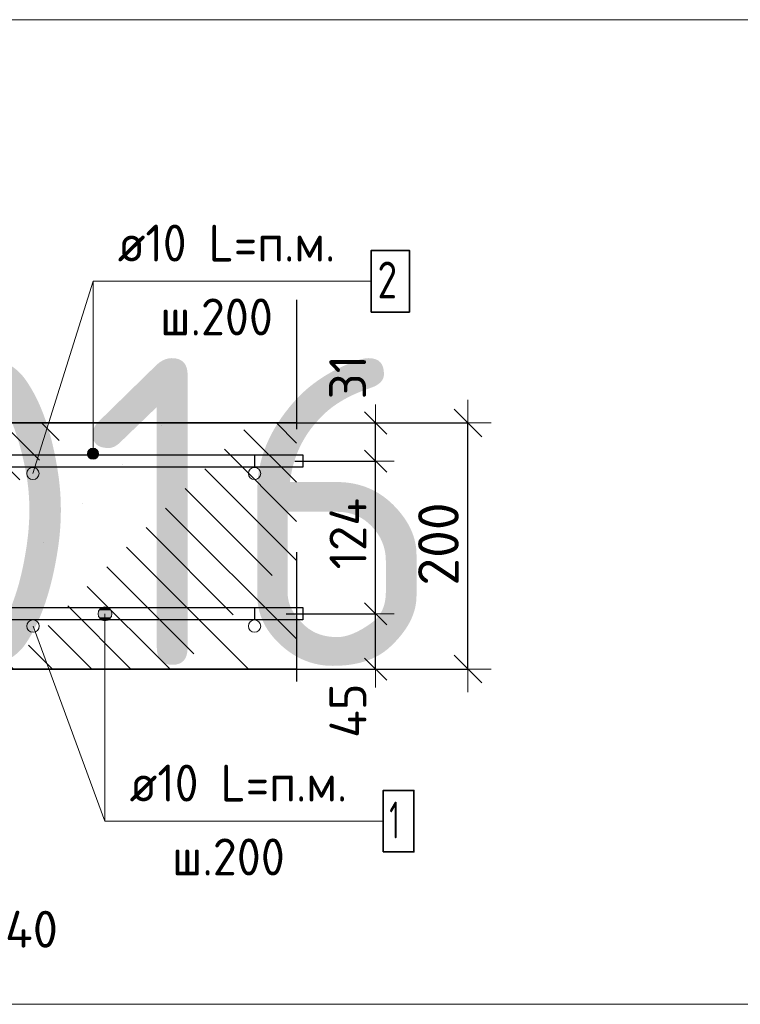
# Model space of a CAD drawing. Header units: metres. Extents: x -38 to 97, y -15 to 21.
# Tile 53 of 82: x 72.501 to 73.087, y 2.072 to 2.872. Entities that reach past the tile are written whole.
import ezdxf

# ---------------------------------------------------------------- set-up
doc = ezdxf.new("R2010")
doc.units = ezdxf.units.M
doc.header["$PDMODE"] = 65
doc.linetypes.add('______4', pattern=[0.135, 0.105, -0.03])
for name, color, linetype, lineweight in [('XR$4$Арм. стержнями верхней зоны', 180, 'Continuous', 35), ('XR$4$Арм. стержнями нижней зоны', 180, 'Continuous', 35), ('XR$4$Арм.стержн. Арматура края', 96, 'Continuous', 35), ('XR$4$Размерная линия (1)', 7, 'Continuous', 13), ('XR$4$Размерная линия_ общее', 7, 'Continuous', 13)]:
    doc.layers.add(name, color=color, linetype=linetype, lineweight=lineweight)
doc.styles.add('ISOCPEUR', font='txt')
doc.dimstyles.new('DIMSTYLE_10', dxfattribs={"dimtxt": 0.033, "dimasz": 0.0375, "dimexe": 0, "dimexo": 0, "dimgap": 0.0165, "dimtad": 2, "dimdec": 0, "dimlfac": 1000, "dimrnd": 1, "dimzin": 12, "dimdsep": 46, "dimtxsty": 'ISOCPEUR', "dimblk1": 'ALL_ML_STRICH', "dimblk2": 'ALL_ML_STRICH', "dimsah": 1, "dimcen": 0, "dimclrd": 7, "dimclre": 256, "dimclrt": 7, "dimadec": 0, "dimazin": 0, "dimtfac": 1, "dimtdec": 0, "dimtix": 1, "dimtmove": 2, "dimatfit": 3, "dimfxl": 0, "dimtzin": 0, "dimlwd": 0, "dimlwe": -3, "dimarcsym": 0})
doc.dimstyles.new('DIMSTYLE_14', dxfattribs={"dimtxt": 0.03, "dimasz": 0.03, "dimexe": 0, "dimexo": 0, "dimgap": 0.015, "dimtad": 2, "dimdec": 0, "dimlfac": 1000, "dimrnd": 1, "dimzin": 12, "dimdsep": 46, "dimtxsty": 'ISOCPEUR', "dimblk1": 'ALL_ML_STRICH', "dimblk2": 'ALL_ML_STRICH', "dimsah": 1, "dimcen": 0, "dimclrd": 7, "dimclre": 256, "dimclrt": 7, "dimadec": 0, "dimazin": 0, "dimtfac": 1, "dimtdec": 0, "dimtix": 1, "dimtmove": 2, "dimatfit": 3, "dimfxl": 0, "dimtzin": 0, "dimlwd": 0, "dimlwe": -3, "dimarcsym": 0})
doc.dimstyles.new('DIMSTYLE_16', dxfattribs={"dimtxt": 0.03, "dimasz": 0.03, "dimexe": 0, "dimexo": 0, "dimgap": 0.015, "dimtad": 2, "dimdec": 0, "dimlfac": 1000, "dimrnd": 1, "dimzin": 12, "dimdsep": 46, "dimtxsty": 'ISOCPEUR', "dimblk1": 'ALL_ML_STRICH', "dimblk2": 'ALL_ML_STRICH', "dimsah": 1, "dimcen": 0, "dimclrd": 7, "dimclre": 256, "dimclrt": 7, "dimadec": 0, "dimazin": 0, "dimtfac": 1, "dimtdec": 0, "dimtix": 1, "dimtmove": 2, "dimatfit": 3, "dimfxl": 0, "dimtvp": 1.2, "dimtzin": 0, "dimlwd": 0, "dimlwe": -3, "dimarcsym": 0})
doc.dimstyles.new('DIMSTYLE_25', dxfattribs={"dimtxt": 0.03, "dimasz": 0.03, "dimexe": 0, "dimexo": 0, "dimgap": 0.015, "dimtad": 2, "dimdec": 0, "dimlfac": 1000, "dimrnd": 5, "dimzin": 12, "dimdsep": 46, "dimtxsty": 'ISOCPEUR', "dimblk1": 'ALL_ML_STRICH', "dimblk2": 'ALL_ML_STRICH', "dimsah": 1, "dimcen": 0, "dimclrd": 7, "dimclre": 256, "dimclrt": 7, "dimadec": 0, "dimazin": 0, "dimtfac": 1, "dimtdec": 0, "dimtix": 1, "dimtmove": 2, "dimatfit": 3, "dimfxl": 0, "dimtvp": 1.2, "dimtzin": 0, "dimlwd": 0, "dimlwe": -3, "dimarcsym": 0})

# ---------------------------------------------------------------- blocks, each defined once
blk = doc.blocks.new('ALL_ML_STRICH')
at = {"color": 0, "linetype": 'ByBlock', "lineweight": -2}
for p, q in [((0, -0.5), (0, 0.5)), ((-0.3, -0.3), (0.3, 0.3)), ((-1, 0), (0.5, 0))]:
    blk.add_line(p, q, dxfattribs=at)
blk = doc.blocks.new('*D505')
at = {"layer": 'DEFPOINTS', "color": 7, "linetype": 'Continuous', "lineweight": 13, "transparency": 33554687}
for p in [(72.69392, 2.54403), (72.69392, 2.34403), (72.86547, 2.34403)]:
    blk.add_point(p, dxfattribs=at)
at = {"layer": 'XR$4$Размерная линия_ общее', "color": 253, "linetype": 'Continuous', "lineweight": -2, "true_color": 0xa0a0a0, "transparency": 33554687}
for p, q in [((72.71392, 2.54403), (72.86547, 2.54403)), ((72.71392, 2.34403), (72.86547, 2.34403))]:
    blk.add_line(p, q, dxfattribs=at)
at = {"layer": 'XR$4$Размерная линия_ общее', "color": 7, "linetype": 'Continuous', "lineweight": -2, "transparency": 33554687}
blk.add_line((72.86547, 2.34403), (72.86547, 2.54403), dxfattribs=at)
at = {"layer": 'XR$4$Размерная линия_ общее', "color": 7, "linetype": 'Continuous', "lineweight": 13, "transparency": 33554687, "xscale": 0.0375, "yscale": 0.0375, "zscale": 0.0375}
for p, rotation in [((72.86547, 2.54403), 90), ((72.86547, 2.34403), 270)]:
    blk.add_blockref('ALL_ML_STRICH', p, dxfattribs=dict(at, rotation=rotation))
at = {"layer": 'XR$4$Размерная линия_ общее', "color": 7, "linetype": 'Continuous', "lineweight": 13, "transparency": 33554687, "insert": (72.84147, 2.44568), "char_height": 0.033, "width": 0.099, "attachment_point": 5, "rotation": 90, "style": 'ISOCPEUR'}
blk.add_mtext('\\A1;{200}', dxfattribs=at)
blk = doc.blocks.new('*D624')
at = {"layer": 'DEFPOINTS', "color": 7, "linetype": 'Continuous', "lineweight": 13, "transparency": 33554687}
for p in [(72.69781, 2.38903), (72.71066, 2.34403), (72.79047, 2.34403)]:
    blk.add_point(p, dxfattribs=at)
at = {"layer": 'XR$4$Размерная линия (1)', "color": 9, "linetype": 'Continuous', "lineweight": -2, "true_color": 0xc7c7c7, "transparency": 33554687}
for p, q in [((72.71781, 2.38903), (72.79047, 2.38903)), ((72.73066, 2.34403), (72.79047, 2.34403))]:
    blk.add_line(p, q, dxfattribs=at)
at = {"layer": 'XR$4$Размерная линия (1)', "color": 7, "linetype": 'Continuous', "lineweight": -2, "transparency": 33554687}
blk.add_line((72.79047, 2.34403), (72.79047, 2.38903), dxfattribs=at)
at = {"layer": 'XR$4$Размерная линия (1)', "color": 7, "linetype": 'Continuous', "lineweight": 13, "transparency": 33554687, "xscale": 0.03, "yscale": 0.03, "zscale": 0.03}
for p, rotation in [((72.79047, 2.38903), 90), ((72.79047, 2.34403), 270)]:
    blk.add_blockref('ALL_ML_STRICH', p, dxfattribs=dict(at, rotation=rotation))
at = {"layer": 'XR$4$Размерная линия (1)', "color": 7, "linetype": 'Continuous', "lineweight": 13, "transparency": 33554687, "insert": (72.76796, 2.31028), "char_height": 0.03, "width": 0.06, "attachment_point": 5, "rotation": 90, "style": 'ISOCPEUR'}
blk.add_mtext('\\A1;{45}', dxfattribs=at)
blk = doc.blocks.new('*D625')
at = {"layer": 'DEFPOINTS', "color": 7, "linetype": 'Continuous', "lineweight": 13, "transparency": 33554687}
for p in [(72.70483, 2.51303), (72.69781, 2.38903), (72.79047, 2.38903)]:
    blk.add_point(p, dxfattribs=at)
at = {"layer": 'XR$4$Размерная линия (1)', "color": 9, "linetype": 'Continuous', "lineweight": -2, "true_color": 0xc7c7c7, "transparency": 33554687}
for p, q in [((72.72483, 2.51303), (72.79047, 2.51303)), ((72.71781, 2.38903), (72.79047, 2.38903))]:
    blk.add_line(p, q, dxfattribs=at)
at = {"layer": 'XR$4$Размерная линия (1)', "color": 7, "linetype": 'Continuous', "lineweight": -2, "transparency": 33554687}
blk.add_line((72.79047, 2.38903), (72.79047, 2.51303), dxfattribs=at)
at = {"layer": 'XR$4$Размерная линия (1)', "color": 7, "linetype": 'Continuous', "lineweight": 13, "transparency": 33554687, "xscale": 0.03, "yscale": 0.03, "zscale": 0.03}
for p, rotation in [((72.79047, 2.51303), 90), ((72.79047, 2.38903), 270)]:
    blk.add_blockref('ALL_ML_STRICH', p, dxfattribs=dict(at, rotation=rotation))
at = {"layer": 'XR$4$Размерная линия (1)', "color": 7, "linetype": 'Continuous', "lineweight": 13, "transparency": 33554687, "insert": (72.76797, 2.45403), "char_height": 0.03, "width": 0.09, "attachment_point": 5, "rotation": 90, "style": 'ISOCPEUR'}
blk.add_mtext('\\A1;{124}', dxfattribs=at)
blk = doc.blocks.new('*D626')
at = {"layer": 'DEFPOINTS', "color": 7, "linetype": 'Continuous', "lineweight": 13, "transparency": 33554687}
for p in [(72.68696, 2.54403), (72.70483, 2.51303), (72.79047, 2.51303)]:
    blk.add_point(p, dxfattribs=at)
at = {"layer": 'XR$4$Размерная линия (1)', "color": 9, "linetype": 'Continuous', "lineweight": -2, "true_color": 0xc7c7c7, "transparency": 33554687}
for p, q in [((72.70696, 2.54403), (72.79047, 2.54403)), ((72.72483, 2.51303), (72.79047, 2.51303))]:
    blk.add_line(p, q, dxfattribs=at)
at = {"layer": 'XR$4$Размерная линия (1)', "color": 7, "linetype": 'Continuous', "lineweight": -2, "transparency": 33554687}
blk.add_line((72.79047, 2.51303), (72.79047, 2.54403), dxfattribs=at)
at = {"layer": 'XR$4$Размерная линия (1)', "color": 7, "linetype": 'Continuous', "lineweight": 13, "transparency": 33554687, "xscale": 0.03, "yscale": 0.03, "zscale": 0.03}
for p, rotation in [((72.79047, 2.54403), 90), ((72.79047, 2.51303), 270)]:
    blk.add_blockref('ALL_ML_STRICH', p, dxfattribs=dict(at, rotation=rotation))
at = {"layer": 'XR$4$Размерная линия (1)', "color": 7, "linetype": 'Continuous', "lineweight": 13, "transparency": 33554687, "insert": (72.76773, 2.58132), "char_height": 0.03, "width": 0.06, "attachment_point": 5, "rotation": 90, "style": 'ISOCPEUR'}
blk.add_mtext('\\A1;{31}', dxfattribs=at)
blk = doc.blocks.new('*D649')
at = {"layer": 'DEFPOINTS', "color": 7, "linetype": 'Continuous', "lineweight": 13, "transparency": 33554687}
for p in [(72.43211, 2.22403), (72.47211, 2.18403), (72.43211, 2.11005)]:
    blk.add_point(p, dxfattribs=at)
at = {"layer": 'XR$4$Размерная линия (1)', "color": 9, "linetype": 'Continuous', "lineweight": -2, "true_color": 0xc7c7c7, "transparency": 33554687}
for p, q in [((72.43211, 2.20403), (72.43211, 2.11005)), ((72.47211, 2.16403), (72.47211, 2.11005))]:
    blk.add_line(p, q, dxfattribs=at)
at = {"layer": 'XR$4$Размерная линия (1)', "color": 7, "linetype": 'Continuous', "lineweight": -2, "transparency": 33554687}
blk.add_line((72.43211, 2.11005), (72.47211, 2.11005), dxfattribs=at)
at = {"layer": 'XR$4$Размерная линия (1)', "color": 7, "linetype": 'Continuous', "lineweight": 13, "transparency": 33554687, "xscale": 0.03, "yscale": 0.03, "zscale": 0.03, "rotation": 180}
blk.add_blockref('ALL_ML_STRICH', (72.43211, 2.11005), dxfattribs=at)
at = {"layer": 'XR$4$Размерная линия (1)', "color": 7, "linetype": 'Continuous', "lineweight": 13, "transparency": 33554687, "xscale": 0.03, "yscale": 0.03, "zscale": 0.03}
blk.add_blockref('ALL_ML_STRICH', (72.47211, 2.11005), dxfattribs=at)
at = {"layer": 'XR$4$Размерная линия (1)', "color": 7, "linetype": 'Continuous', "lineweight": 13, "transparency": 33554687, "insert": (72.51092, 2.13273), "char_height": 0.03, "width": 0.06, "attachment_point": 5, "style": 'ISOCPEUR'}
blk.add_mtext('\\A1;{40}', dxfattribs=at)

msp = doc.modelspace()

# ---------------------------------------------------------------- hatches: boundary and pattern name
at = {"linetype": 'Continuous', "lineweight": 25, "transparency": 33554687}
h = msp.add_hatch(dxfattribs=at)
h.set_pattern_fill('__________540', scale=0.015, style=0, pattern_type=2)
h.set_pattern_definition([(135, (0, 0), (-0.031819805, -0.031819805), [0.4, -0.05, 0, -0.05]), (135, (-0.01591, -0.01591), (-0.031819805, -0.031819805), [0.8, -0.1, 0.1, -0.1])])
h.paths.add_polyline_path([(72.47211, 2.54403), (72.47211, 2.34403), (72.72626, 2.34403), (72.72626, 2.54403)], flags=0)
at = {"layer": 'XR$4$Арм. стержнями верхней зоны', "linetype": 'Continuous', "lineweight": 13, "transparency": 33554687}
for points in [[(72.56482, 2.52128), (72.55708, 2.52128), (72.55645, 2.51903)], [(72.56482, 2.52128), (72.55645, 2.51903), (72.56545, 2.51903)], [(72.5632, 2.5229), (72.5587, 2.5229), (72.55708, 2.52128)], [(72.5632, 2.5229), (72.55708, 2.52128), (72.56482, 2.52128)], [(72.5587, 2.5229), (72.5632, 2.5229), (72.56095, 2.52353)], [(72.56545, 2.51903), (72.55645, 2.51903), (72.55708, 2.51678)], [(72.56545, 2.51903), (72.55708, 2.51678), (72.56482, 2.51678)], [(72.56482, 2.51678), (72.55708, 2.51678), (72.5587, 2.51516)], [(72.56482, 2.51678), (72.5587, 2.51516), (72.5632, 2.51516)], [(72.5632, 2.51516), (72.5587, 2.51516), (72.56095, 2.51453)]]:
    msp.add_hatch(color=7, dxfattribs=at).paths.add_polyline_path(points)
at = {"layer": 'XR$4$Арм. стержнями нижней зоны', "linetype": 'Continuous', "lineweight": 13, "transparency": 33554687}
for points in [[(72.56578, 2.39185), (72.57545, 2.39185), (72.57343, 2.39387)], [(72.56578, 2.39185), (72.57343, 2.39387), (72.5678, 2.39387)], [(72.5678, 2.39387), (72.57343, 2.39387), (72.57062, 2.39466)], [(72.56499, 2.38903), (72.57624, 2.38903), (72.57545, 2.39185)], [(72.56499, 2.38903), (72.57545, 2.39185), (72.56578, 2.39185)], [(72.56578, 2.38622), (72.57624, 2.38903), (72.56499, 2.38903)], [(72.56578, 2.38622), (72.57545, 2.38622), (72.57624, 2.38903)], [(72.5678, 2.3842), (72.57545, 2.38622), (72.56578, 2.38622)], [(72.5678, 2.3842), (72.57343, 2.3842), (72.57545, 2.38622)], [(72.57343, 2.3842), (72.5678, 2.3842), (72.57062, 2.38341)]]:
    msp.add_hatch(color=7, dxfattribs=at).paths.add_polyline_path(points)

# ---------------------------------------------------------------- linework, layer by layer
at = {"color": 7, "linetype": 'Continuous', "lineweight": 13, "transparency": 33554687}
for p, q in [((86.41979, 2.87171), (67.91979, 2.87171)), ((72.51211, 2.50298), (72.56095, 2.6592)), ((72.51215, 2.37898), (72.57062, 2.22046)), ((86.41979, 2.07171), (67.91979, 2.07171))]:
    msp.add_line(p, q, dxfattribs=at)
at = {"color": 7, "linetype": '______4', "lineweight": 25, "transparency": 33554687}
msp.add_line((72.72626, 2.64403), (72.72626, 2.24403), dxfattribs=at)
at = {"color": 7, "linetype": 'Continuous', "lineweight": 35, "transparency": 33554687}
for p, q in [((72.72626, 2.54403), (72.47211, 2.54403)), ((72.47211, 2.34403), (72.72626, 2.34403))]:
    msp.add_line(p, q, dxfattribs=at)
at = {"color": 7, "linetype": 'Continuous', "lineweight": 13, "transparency": 33554687}
for centre in [(72.51211, 2.50298), (72.69211, 2.50298), (72.51215, 2.37898), (72.69215, 2.37898)]:
    msp.add_circle(centre, 0.005, dxfattribs=at)
at = {"layer": 'XR$4$Арм. стержнями верхней зоны', "color": 7, "linetype": 'Continuous', "lineweight": 13, "transparency": 33554687}
for p, q in [((72.56095, 2.6592), (72.78695, 2.6592)), ((72.56095, 2.6592), (72.56095, 2.51903)), ((72.56095, 2.52353), (72.56095, 2.52353)), ((72.55645, 2.51903), (72.55645, 2.51903)), ((72.56095, 2.51453), (72.56095, 2.51453)), ((72.56545, 2.51903), (72.56545, 2.51903))]:
    msp.add_line(p, q, dxfattribs=at)
at = {"layer": 'XR$4$Арм. стержнями верхней зоны', "color": 7, "linetype": 'Continuous', "lineweight": 35, "transparency": 33554687}
msp.add_lwpolyline([(72.78695, 2.6342), (72.81795, 2.6342), (72.81795, 2.6842), (72.78695, 2.6842), (72.78695, 2.6342)], dxfattribs=at)
at = {"layer": 'XR$4$Арм. стержнями верхней зоны', "color": 4, "linetype": 'Continuous', "lineweight": 25, "transparency": 33554687}
msp.add_lwpolyline([(72.19209, 2.51803), (72.73126, 2.51803), (72.73126, 2.50803), (72.19209, 2.50803), (72.19209, 2.51803)], dxfattribs=at)
at = {"layer": 'XR$4$Арм. стержнями верхней зоны', "color": 7, "linetype": 'Continuous', "lineweight": 13, "transparency": 33554687}
msp.add_circle((72.56095, 2.51903), 0.0045, dxfattribs=at)
at = {"layer": 'XR$4$Арм. стержнями нижней зоны', "color": 7, "linetype": 'Continuous', "lineweight": 13, "transparency": 33554687}
for p, q in [((72.57062, 2.39466), (72.57062, 2.39466)), ((72.56499, 2.38903), (72.56499, 2.38903)), ((72.57062, 2.22046), (72.57062, 2.38903)), ((72.57624, 2.38903), (72.57624, 2.38903)), ((72.57062, 2.38341), (72.57062, 2.38341)), ((72.57062, 2.22046), (72.79662, 2.22046))]:
    msp.add_line(p, q, dxfattribs=at)
at = {"layer": 'XR$4$Арм. стержнями нижней зоны', "color": 4, "linetype": 'Continuous', "lineweight": 25, "transparency": 33554687}
msp.add_lwpolyline([(72.19206, 2.39403), (72.73126, 2.39403), (72.73126, 2.38403), (72.19206, 2.38403), (72.19206, 2.39403)], dxfattribs=at)
at = {"layer": 'XR$4$Арм. стержнями нижней зоны', "color": 7, "linetype": 'Continuous', "lineweight": 35, "transparency": 33554687}
msp.add_lwpolyline([(72.79662, 2.19546), (72.82162, 2.19546), (72.82162, 2.24546), (72.79662, 2.24546), (72.79662, 2.19546)], dxfattribs=at)
at = {"layer": 'XR$4$Арм. стержнями нижней зоны', "color": 7, "linetype": 'Continuous', "lineweight": 13, "transparency": 33554687}
msp.add_circle((72.57062, 2.38903), 0.00563, dxfattribs=at)
at = {"layer": 'XR$4$Арм.стержн. Арматура края', "color": 4, "linetype": 'Continuous', "lineweight": 25, "transparency": 33554687}
for points in [[(72.22538, 2.51803), (72.69203, 2.51803), (72.69203, 2.50803)], [(72.69203, 2.50803), (72.22607, 2.50803)], [(72.22607, 2.39403), (72.69203, 2.39403), (72.69203, 2.38403), (72.22538, 2.38403)]]:
    msp.add_lwpolyline(points, dxfattribs=at)

# ---------------------------------------------------------------- texts
at = {"color": 7, "linetype": 'Continuous', "lineweight": 35, "transparency": 33554687, "insert": (70.35063, 2.34671), "char_height": 0.25, "width": 2.7437149, "attachment_point": 7, "style": 'ISOCPEUR'}
msp.add_mtext('\\W0.96;ГОСТ 34028-2016', dxfattribs=at)
at = {"layer": 'XR$4$Арм. стержнями верхней зоны', "color": 7, "linetype": 'Continuous', "lineweight": 25, "transparency": 33554687, "char_height": 0.03, "attachment_point": 7, "style": 'ISOCPEUR'}
for s, insert, width in [('\\W0.94;ø10 L=п.м.', (72.58095, 2.6752), 0.1999831), ('\\W0.78;2', (72.79195, 2.6452), 0.0326407), ('\\W0.95;ш.200 ', (72.61545, 2.6152), 0.1311997)]:
    msp.add_mtext(s, dxfattribs=dict(at, insert=insert, width=width))
at = {"layer": 'XR$4$Арм. стержнями нижней зоны', "color": 7, "linetype": 'Continuous', "lineweight": 25, "transparency": 33554687, "char_height": 0.03, "attachment_point": 7, "style": 'ISOCPEUR'}
for s, insert, width in [('\\W0.94;ø10 L=п.м.', (72.59062, 2.23646), 0.1999831), ('\\W0.56;1', (72.80162, 2.20646), 0.0233333), ('\\W0.95;ш.200 ', (72.62512, 2.17646), 0.1311996)]:
    msp.add_mtext(s, dxfattribs=dict(at, insert=insert, width=width))

# ---------------------------------------------------------------- dimensions: what is measured, and where the dimension line sits
at = {"layer": 'XR$4$Размерная линия (1)', "color": 7, "linetype": 'Continuous', "lineweight": 13, "transparency": 33554687}
for base, p1, p2, dimstyle, picture, middle in [((72.79047, 2.54403), (72.72483, 2.51303), (72.70696, 2.54403), 'DIMSTYLE_16', '*D626', (72.76773, 2.58132)), ((72.79047, 2.51303), (72.71781, 2.38903), (72.72483, 2.51303), 'DIMSTYLE_14', '*D625', (72.76797, 2.45403)), ((72.79047, 2.38903), (72.73066, 2.34403), (72.71781, 2.38903), 'DIMSTYLE_16', '*D624', (72.76796, 2.31028))]:
    dim = msp.add_linear_dim(base=base, p1=p1, p2=p2, angle=90, dimstyle=dimstyle, override={"dimpost": '<>', "dimclrd": 7, "dimclre": 9, "dimclrt": 7, "dimlwd": 0, "dimlwe": 65533}, dxfattribs=at)
    dim.commit()
    dim.dimension.update_dxf_attribs({"geometry": picture, "text_midpoint": middle, "dimtype": 160})
dim = msp.add_linear_dim(base=(72.47211, 2.11005), p1=(72.43211, 2.20403), p2=(72.47211, 2.16403), dimstyle='DIMSTYLE_25', override={"dimpost": '<>', "dimclrd": 7, "dimclre": 9, "dimclrt": 7, "dimlwd": 0, "dimlwe": 65533}, dxfattribs=at)
dim.commit()
dim.dimension.update_dxf_attribs({"geometry": '*D649', "text_midpoint": (72.51092, 2.13273), "dimtype": 160})
at = {"layer": 'XR$4$Размерная линия_ общее', "color": 7, "linetype": 'Continuous', "lineweight": 13, "transparency": 33554687}
dim = msp.add_linear_dim(base=(72.86547, 2.54403), p1=(72.71392, 2.34403), p2=(72.71392, 2.54403), angle=90, dimstyle='DIMSTYLE_10', override={"dimpost": '<>', "dimclrd": 7, "dimclre": 253, "dimclrt": 7, "dimlwd": 0, "dimlwe": 65533}, dxfattribs=at)
dim.commit()
dim.dimension.update_dxf_attribs({"geometry": '*D505', "text_midpoint": (72.84147, 2.44568), "dimtype": 160})

doc.saveas('drawing.dxf')
